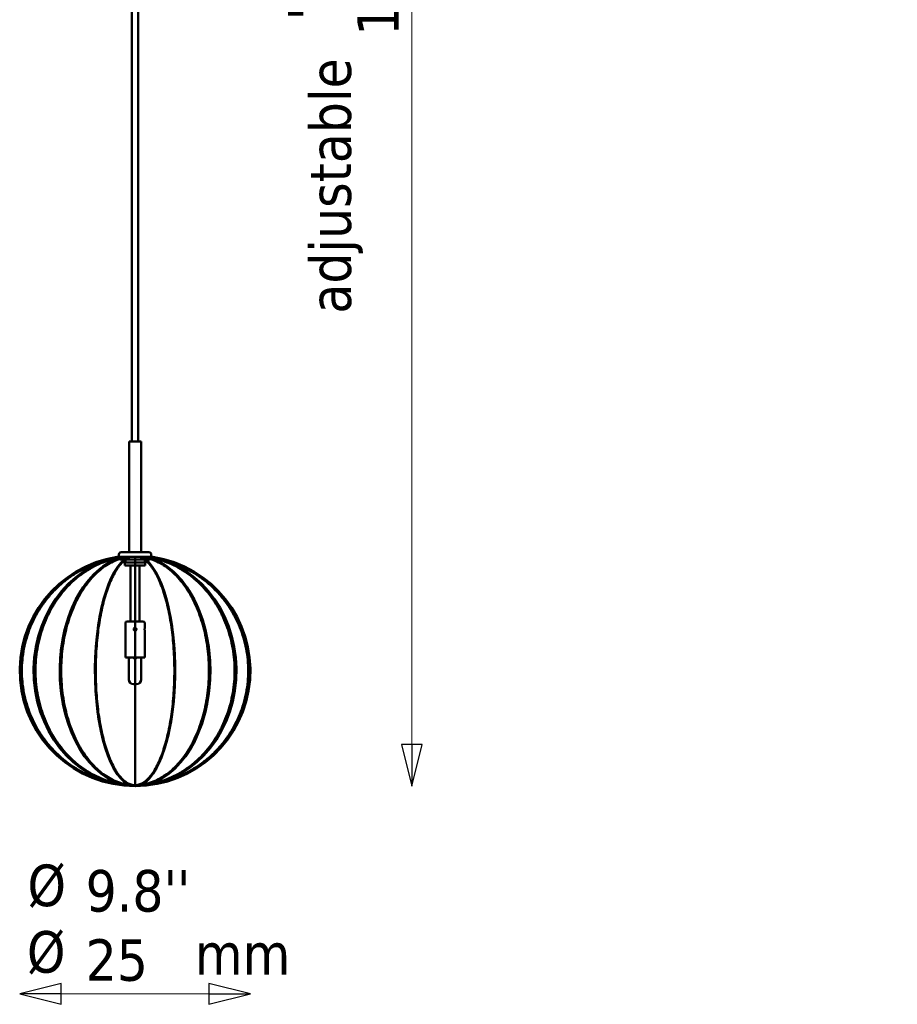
# Model space of a CAD drawing. Header units: millimetres. Extents: x 313 to 4591, y 679 to 5480.
# Tile 15 of 19: x 2477 to 3428, y 3352 to 4419. Entities that reach past the tile are written whole.
import ezdxf

# ---------------------------------------------------------------- set-up
doc = ezdxf.new("R2010")
doc.units = ezdxf.units.MM
doc.header["$LTSCALE"] = 15
for name, color, linetype, lineweight in [('Symbol (ISO)', 7, 'Continuous', 25), ('Widoczne (ISO)', 7, 'Continuous', 50), ('Wymiar (ISO)', 7, 'Continuous', 25)]:
    doc.layers.add(name, color=color, linetype=linetype, lineweight=lineweight)
doc.styles.add('Tekst notatki (ISO)', font='tahoma.ttf')
doc.dimstyles.new('Domyślne (ISO)', dxfattribs={"dimscale": 15, "dimtxt": 3, "dimasz": 3, "dimexe": 3.175, "dimexo": 0, "dimgap": 0.762, "dimtad": 1, "dimdec": 1, "dimlfac": 0.03937, "dimrnd": 1e-08, "dimzin": 0, "dimdsep": 46, "dimtxsty": 'Tekst notatki (ISO)', "dimblk": 'Filled-1', "dimcen": 0.09, "dimdle": 10, "dimclrd": 256, "dimclre": 256, "dimclrt": 256, "dimazin": 2, "dimtfac": 1, "dimtmove": 0, "dimatfit": 3, "dimfxl": 1, "dimtolj": 1, "dimlwd": 15, "dimlwe": 15, "dimarcsym": 0})

# ---------------------------------------------------------------- blocks, each defined once
blk = doc.blocks.new('Filled-1')
at = {"color": 0}
for p, q in [((0, 0), (-1, 0.25)), ((-1, 0.25), (-1, -0.25)), ((-1, 0), (0, 0)), ((-1, -0.25), (0, 0))]:
    blk.add_line(p, q, dxfattribs=at)
at = {"color": 0, "flags": 128}
blk.add_lwpolyline([(-1, -0.25), (0, 0), (-1, 0.25), (-1, -0.25)], dxfattribs=at)
at = {"color": 0}
blk.add_solid([(-1, -0.25), (0, 0), (-1, 0.25), (-1, -0.25)], dxfattribs=at)
blk = doc.blocks.new('*D9')
at = {"layer": 'Defpoints', "color": 0, "transparency": 16777216}
for p in [(2662.4, 5211.9), (2902.4, 5211.9), (2602.4, 3588.7)]:
    blk.add_point(p, dxfattribs=at)
at = {"layer": 'Wymiar (ISO)', "lineweight": 15, "transparency": 16777216}
blk.add_line((2902.4, 3633.7), (2902.4, 5166.9), dxfattribs=at)
at = {"layer": 'Wymiar (ISO)', "lineweight": 15, "transparency": 16777216, "xscale": 45, "yscale": 45, "zscale": 45}
for p, rotation in [((2902.4, 5211.9), 90), ((2902.4, 3588.7), 270)]:
    blk.add_blockref('Filled-1', p, dxfattribs=dict(at, rotation=rotation))
at = {"layer": 'Wymiar (ISO)', "lineweight": 18, "transparency": 16777216, "insert": (2768.1, 4402), "char_height": 45, "attachment_point": 1, "rotation": 90, "style": 'Tekst notatki (ISO)'}
blk.add_mtext("\\A1; ''\\fTahoma|b0|i0;{\\H45.0000;16.9'' - 430 mm\\P}\\fTahoma|b0|i0;{\\H45.0000;135.0'' - 3430 mm\\P}", dxfattribs=at)
blk = doc.blocks.new('*D13')
at = {"layer": 'Defpoints', "color": 0, "transparency": 16777216}
for p in [(2477.4, 3713.7), (2727.4, 3713.7), (2727.4, 3363.4)]:
    blk.add_point(p, dxfattribs=at)
at = {"layer": 'Wymiar (ISO)', "lineweight": 15, "transparency": 16777216}
blk.add_line((2522.4, 3363.4), (2682.4, 3363.4), dxfattribs=at)
at = {"layer": 'Wymiar (ISO)', "lineweight": 15, "transparency": 16777216, "xscale": 45, "yscale": 45, "zscale": 45, "rotation": 180}
blk.add_blockref('Filled-1', (2477.4, 3363.4), dxfattribs=at)
at = {"layer": 'Wymiar (ISO)', "lineweight": 15, "transparency": 16777216, "xscale": 45, "yscale": 45, "zscale": 45}
blk.add_blockref('Filled-1', (2727.4, 3363.4), dxfattribs=at)
at = {"layer": 'Wymiar (ISO)', "lineweight": 18, "transparency": 16777216, "insert": (2548.8, 3497.7), "char_height": 45, "attachment_point": 1, "style": 'Tekst notatki (ISO)'}
blk.add_mtext("\\A1;9.8''\\P25", dxfattribs=at)

msp = doc.modelspace()

# ---------------------------------------------------------------- linework, layer by layer
at = {"layer": 'Widoczne (ISO)', "linetype": 'Continuous', "lineweight": 50}
for p, q in [((2598.88, 5162.21), (2598.88, 3962.21)), ((2605.88, 5162.21), (2605.88, 3962.21)), ((2608.88, 3962.21), (2595.88, 3962.21)), ((2595.88, 3962.21), (2595.88, 3842.21)), ((2608.88, 3962.21), (2608.88, 3842.21)), ((2585.4, 3837.21), (2583.07, 3837.21)), ((2583.07, 3837.21), (2584.88, 3837.21)), ((2584.88, 3839.71), (2584.88, 3837.21)), ((2584.88, 3837.21), (2619.88, 3837.21)), ((2589.78, 3837.21), (2585.4, 3837.21)), ((2585.88, 3837.21), (2585.88, 3834.21)), ((2585.88, 3834.21), (2618.88, 3834.21)), ((2587.38, 3842.21), (2617.38, 3842.21)), ((2595.67, 3837.21), (2589.78, 3837.21)), ((2591, 3834.21), (2591, 3830.51)), ((2591.38, 3832.42), (2591.38, 3831.21)), ((2591.88, 3834.21), (2591.88, 3831.44)), ((2591.88, 3834.21), (2612.88, 3834.21)), ((2602.38, 3837.21), (2595.67, 3837.21)), ((2609.08, 3837.21), (2602.38, 3837.21)), ((2602.38, 3588.71), (2602.38, 3837.21)), ((2602.38, 3589.7), (2602.38, 3836.62)), ((2614.98, 3837.21), (2609.08, 3837.21)), ((2612.88, 3834.21), (2612.88, 3831.44)), ((2613.38, 3831.21), (2613.38, 3832.47)), ((2619.36, 3837.21), (2614.98, 3837.21)), ((2618.88, 3837.21), (2618.88, 3834.21)), ((2621.68, 3837.21), (2619.36, 3837.21)), ((2619.88, 3839.71), (2619.88, 3837.21)), ((2619.88, 3837.21), (2621.68, 3837.21)), ((2591, 3830.51), (2591.38, 3830.51)), ((2591.31, 3830.21), (2591, 3830.51)), ((2591.38, 3830.21), (2591.31, 3830.21)), ((2591.38, 3831.21), (2613.38, 3831.21)), ((2591.38, 3831.21), (2591.38, 3827.98)), ((2591.38, 3827.98), (2613.38, 3827.98)), ((2597.38, 3827.98), (2597.38, 3767.21)), ((2607.38, 3827.98), (2607.38, 3767.21)), ((2613.38, 3827.98), (2613.38, 3831.21)), ((2591.88, 3760.21), (2591.88, 3765.21)), ((2591.88, 3728.21), (2591.88, 3757.21)), ((2593.88, 3767.21), (2610.88, 3767.21)), ((2602.38, 3760.21), (2602.38, 3757.21)), ((2602.38, 3757.21), (2602.38, 3760.21)), ((2612.88, 3760.21), (2612.88, 3765.21)), ((2612.88, 3728.21), (2612.88, 3757.21)), ((2591.88, 3728.21), (2612.88, 3728.21)), ((2595.63, 3704.21), (2595.63, 3726.21)), ((2600.38, 3728.21), (2600.38, 3728.17)), ((2604.38, 3728.17), (2604.38, 3728.21)), ((2609.13, 3704.21), (2609.13, 3726.21)), ((2604.13, 3699.21), (2600.63, 3699.21)), ((2602.38, 3699.21), (2602.38, 3588.71)), ((2602.38, 3589.7), (2602.38, 3699.21))]:
    msp.add_line(p, q, dxfattribs=at)
for centre, radius, start, end in [((2602.38, 3713.71), 125, 98.88512, 270), ((2602.38, 3713.71), 125, 98.88512, 270), ((2602.38, 3713.71), 124.01, 97.64633, 270), ((2587.38, 3839.71), 2.5, 90, 180), ((2602.38, 3713.71), 125, 270, 81.11488), ((2602.38, 3713.71), 125, 270, 81.11488), ((2602.38, 3713.71), 124.01, 270, 82.35367), ((2602.38, 3758.28), 75, 81.5662, 81.95215), ((2617.38, 3839.71), 2.5, 0, 90), ((2593.88, 3765.21), 2, 90, 180), ((2610.88, 3765.21), 2, 0, 90), ((2597.63, 3726.21), 2, 90, 180), ((2607.13, 3726.21), 2, 0, 90), ((2600.63, 3704.21), 5, 180, 270), ((2604.13, 3704.21), 5, 270, 0)]:
    msp.add_arc(centre, radius, start, end, dxfattribs=at)
for ratio, start_param, end_param in [(0.8793852, 3.2966673, 6.2831853), (0.8793852, 3.2966673, 6.2831853), (0.6527036, 3.3452329, 6.2831853), (0.6527036, 3.2966673, 6.2831853), (0.3472964, 3.4107324, 6.2831853), (0.3472964, 3.2966673, 6.2831853), (0.8793852, 0, 2.986518), (0.6527036, 0, 2.986518), (0.3472964, 0, 2.986518), (0.8793852, 0, 2.986518), (0.6527036, 0, 2.9379524), (0.3472964, 0, 2.8724529)]:
    msp.add_ellipse((2602.38, 3713.71), major_axis=(0, -125), ratio=ratio, start_param=start_param, end_param=end_param, dxfattribs=at)
for points, knots in [([(2602.38, 3589.7), (2598.55, 3589.7), (2594.54, 3589.88), (2586.4, 3590.69), (2582.27, 3591.31), (2574.09, 3592.97), (2570.03, 3594.02), (2562.22, 3596.46), (2558.45, 3597.86), (2551.42, 3600.84), (2547.82, 3602.56), (2540.67, 3606.45), (2537.12, 3608.62), (2530.25, 3613.31), (2526.93, 3615.84), (2520.69, 3621.1), (2517.76, 3623.84), (2512.44, 3629.28), (2509.8, 3632.24), (2504.72, 3638.55), (2502.28, 3641.89), (2497.75, 3648.82), (2495.66, 3652.41), (2491.91, 3659.61), (2490.26, 3663.24), (2487.41, 3670.26), (2486.09, 3673.99), (2483.78, 3681.73), (2482.79, 3685.73), (2481.22, 3693.83), (2480.63, 3697.92), (2479.87, 3705.97), (2479.7, 3709.92), (2479.7, 3713.71), (2479.7, 3717.49), (2479.87, 3721.45), (2480.63, 3729.5), (2481.22, 3733.58), (2482.79, 3741.68), (2483.78, 3745.69), (2486.09, 3753.42), (2487.41, 3757.15), (2490.26, 3764.18), (2491.91, 3767.8), (2495.66, 3775.01), (2497.75, 3778.59), (2502.28, 3785.52), (2504.72, 3788.87), (2509.8, 3795.17), (2512.44, 3798.13), (2517.76, 3803.58), (2520.69, 3806.31), (2526.93, 3811.57), (2530.25, 3814.1), (2537.12, 3818.79), (2540.67, 3820.96), (2547.82, 3824.85), (2551.42, 3826.57), (2558.45, 3829.56), (2562.22, 3830.95), (2570.03, 3833.4), (2574.09, 3834.44), (2580.82, 3835.81), (2583.48, 3836.26), (2586.13, 3836.62)], [-18.4066492, -18.4066492, -18.4066492, -18.4066492, -17.2405936, -17.2405936, -16.074538, -16.074538, -14.9084823, -14.9084823, -13.7424267, -13.7424267, -12.5858077, -12.5858077, -11.4291888, -11.4291888, -10.2725698, -10.2725698, -9.1159509, -9.1159509, -7.9718997, -7.9718997, -6.8278486, -6.8278486, -5.6837974, -5.6837974, -4.5397463, -4.5397463, -3.4048097, -3.4048097, -2.2698731, -2.2698731, -1.1349366, -1.1349366, 0, 0, 0, 1.1349366, 1.1349366, 2.2698731, 2.2698731, 3.4048097, 3.4048097, 4.5397463, 4.5397463, 5.6837974, 5.6837974, 6.8278486, 6.8278486, 7.9718997, 7.9718997, 9.1159509, 9.1159509, 10.2725698, 10.2725698, 11.4291888, 11.4291888, 12.5858077, 12.5858077, 13.7424267, 13.7424267, 14.9084823, 14.9084823, 16.074538, 16.074538, 16.8273653, 16.8273653, 16.8273653, 16.8273653]), ([(2602.38, 3589.7), (2598.55, 3589.7), (2594.54, 3589.88), (2586.4, 3590.69), (2582.27, 3591.31), (2574.09, 3592.97), (2570.03, 3594.02), (2562.22, 3596.46), (2558.45, 3597.86), (2551.42, 3600.84), (2547.82, 3602.56), (2540.67, 3606.45), (2537.12, 3608.62), (2530.25, 3613.31), (2526.93, 3615.84), (2520.69, 3621.1), (2517.76, 3623.84), (2512.44, 3629.28), (2509.8, 3632.24), (2504.72, 3638.55), (2502.28, 3641.89), (2497.75, 3648.82), (2495.66, 3652.41), (2491.91, 3659.61), (2490.26, 3663.24), (2487.41, 3670.26), (2486.09, 3673.99), (2483.78, 3681.73), (2482.79, 3685.73), (2481.22, 3693.83), (2480.63, 3697.92), (2479.87, 3705.97), (2479.7, 3709.92), (2479.7, 3713.71), (2479.7, 3717.49), (2479.87, 3721.45), (2480.63, 3729.5), (2481.22, 3733.58), (2482.79, 3741.68), (2483.78, 3745.69), (2486.09, 3753.42), (2487.41, 3757.15), (2490.26, 3764.18), (2491.91, 3767.8), (2495.66, 3775.01), (2497.75, 3778.59), (2502.28, 3785.52), (2504.72, 3788.87), (2509.8, 3795.17), (2512.44, 3798.13), (2517.76, 3803.58), (2520.69, 3806.31), (2526.93, 3811.57), (2530.25, 3814.1), (2537.12, 3818.79), (2540.67, 3820.96), (2547.82, 3824.85), (2551.42, 3826.57), (2558.45, 3829.56), (2562.22, 3830.95), (2570.03, 3833.4), (2574.09, 3834.44), (2580.74, 3835.8), (2583.31, 3836.23), (2585.88, 3836.59)], [-18.4066492, -18.4066492, -18.4066492, -18.4066492, -17.2405936, -17.2405936, -16.074538, -16.074538, -14.9084823, -14.9084823, -13.7424267, -13.7424267, -12.5858077, -12.5858077, -11.4291888, -11.4291888, -10.2725698, -10.2725698, -9.1159509, -9.1159509, -7.9718997, -7.9718997, -6.8278486, -6.8278486, -5.6837974, -5.6837974, -4.5397463, -4.5397463, -3.4048097, -3.4048097, -2.2698731, -2.2698731, -1.1349366, -1.1349366, 0, 0, 0, 1.1349366, 1.1349366, 2.2698731, 2.2698731, 3.4048097, 3.4048097, 4.5397463, 4.5397463, 5.6837974, 5.6837974, 6.8278486, 6.8278486, 7.9718997, 7.9718997, 9.1159509, 9.1159509, 10.2725698, 10.2725698, 11.4291888, 11.4291888, 12.5858077, 12.5858077, 13.7424267, 13.7424267, 14.9084823, 14.9084823, 16.074538, 16.074538, 16.8036195, 16.8036195, 16.8036195, 16.8036195]), ([(2602.38, 3589.7), (2599.01, 3589.7), (2595.49, 3589.88), (2588.33, 3590.69), (2584.69, 3591.31), (2577.5, 3592.97), (2573.94, 3594.02), (2567.06, 3596.46), (2563.75, 3597.86), (2557.56, 3600.84), (2554.4, 3602.56), (2548.11, 3606.45), (2544.99, 3608.62), (2538.95, 3613.31), (2536.03, 3615.84), (2530.54, 3621.1), (2527.97, 3623.84), (2523.29, 3629.28), (2520.97, 3632.24), (2516.5, 3638.55), (2514.35, 3641.89), (2510.37, 3648.82), (2508.53, 3652.41), (2505.24, 3659.61), (2503.78, 3663.24), (2501.28, 3670.26), (2500.12, 3673.99), (2498.09, 3681.73), (2497.22, 3685.73), (2495.83, 3693.83), (2495.32, 3697.92), (2494.65, 3705.97), (2494.5, 3709.92), (2494.5, 3713.71), (2494.5, 3717.49), (2494.65, 3721.45), (2495.32, 3729.5), (2495.83, 3733.58), (2497.22, 3741.68), (2498.09, 3745.69), (2500.12, 3753.42), (2501.28, 3757.15), (2503.78, 3764.18), (2505.24, 3767.8), (2508.53, 3775.01), (2510.37, 3778.59), (2514.35, 3785.52), (2516.5, 3788.87), (2520.97, 3795.17), (2523.29, 3798.13), (2527.97, 3803.58), (2530.54, 3806.31), (2536.03, 3811.57), (2538.95, 3814.1), (2544.99, 3818.79), (2548.11, 3820.96), (2554.4, 3824.85), (2557.56, 3826.57), (2563.75, 3829.56), (2567.06, 3830.95), (2573.94, 3833.4), (2577.5, 3834.44), (2583.42, 3835.81), (2585.76, 3836.26), (2588.09, 3836.62)], [-18.4066492, -18.4066492, -18.4066492, -18.4066492, -17.2405936, -17.2405936, -16.074538, -16.074538, -14.9084823, -14.9084823, -13.7424267, -13.7424267, -12.5858077, -12.5858077, -11.4291888, -11.4291888, -10.2725698, -10.2725698, -9.1159509, -9.1159509, -7.9718997, -7.9718997, -6.8278486, -6.8278486, -5.6837974, -5.6837974, -4.5397463, -4.5397463, -3.4048097, -3.4048097, -2.2698731, -2.2698731, -1.1349366, -1.1349366, 0, 0, 0, 1.1349366, 1.1349366, 2.2698731, 2.2698731, 3.4048097, 3.4048097, 4.5397463, 4.5397463, 5.6837974, 5.6837974, 6.8278486, 6.8278486, 7.9718997, 7.9718997, 9.1159509, 9.1159509, 10.2725698, 10.2725698, 11.4291888, 11.4291888, 12.5858077, 12.5858077, 13.7424267, 13.7424267, 14.9084823, 14.9084823, 16.074538, 16.074538, 16.8273653, 16.8273653, 16.8273653, 16.8273653]), ([(2602.38, 3589.7), (2599.01, 3589.7), (2595.49, 3589.88), (2588.33, 3590.69), (2584.69, 3591.31), (2577.5, 3592.97), (2573.94, 3594.02), (2567.06, 3596.46), (2563.75, 3597.86), (2557.56, 3600.84), (2554.4, 3602.56), (2548.11, 3606.45), (2544.99, 3608.62), (2538.95, 3613.31), (2536.03, 3615.84), (2530.54, 3621.1), (2527.97, 3623.84), (2523.29, 3629.28), (2520.97, 3632.24), (2516.5, 3638.55), (2514.35, 3641.89), (2510.37, 3648.82), (2508.53, 3652.41), (2505.24, 3659.61), (2503.78, 3663.24), (2501.28, 3670.26), (2500.12, 3673.99), (2498.09, 3681.73), (2497.22, 3685.73), (2495.83, 3693.83), (2495.32, 3697.92), (2494.65, 3705.97), (2494.5, 3709.92), (2494.5, 3713.71), (2494.5, 3717.49), (2494.65, 3721.45), (2495.32, 3729.5), (2495.83, 3733.58), (2497.22, 3741.68), (2498.09, 3745.69), (2500.12, 3753.42), (2501.28, 3757.15), (2503.78, 3764.18), (2505.24, 3767.8), (2508.53, 3775.01), (2510.37, 3778.59), (2514.35, 3785.52), (2516.5, 3788.87), (2520.97, 3795.17), (2523.29, 3798.13), (2527.97, 3803.58), (2530.54, 3806.31), (2536.03, 3811.57), (2538.95, 3814.1), (2544.99, 3818.79), (2548.11, 3820.96), (2554.4, 3824.85), (2557.56, 3826.57), (2563.75, 3829.56), (2567.06, 3830.95), (2573.94, 3833.4), (2577.5, 3834.44), (2582.69, 3835.64), (2584.28, 3835.97), (2585.88, 3836.25)], [-18.4066492, -18.4066492, -18.4066492, -18.4066492, -17.2405936, -17.2405936, -16.074538, -16.074538, -14.9084823, -14.9084823, -13.7424267, -13.7424267, -12.5858077, -12.5858077, -11.4291888, -11.4291888, -10.2725698, -10.2725698, -9.1159509, -9.1159509, -7.9718997, -7.9718997, -6.8278486, -6.8278486, -5.6837974, -5.6837974, -4.5397463, -4.5397463, -3.4048097, -3.4048097, -2.2698731, -2.2698731, -1.1349366, -1.1349366, 0, 0, 0, 1.1349366, 1.1349366, 2.2698731, 2.2698731, 3.4048097, 3.4048097, 4.5397463, 4.5397463, 5.6837974, 5.6837974, 6.8278486, 6.8278486, 7.9718997, 7.9718997, 9.1159509, 9.1159509, 10.2725698, 10.2725698, 11.4291888, 11.4291888, 12.5858077, 12.5858077, 13.7424267, 13.7424267, 14.9084823, 14.9084823, 16.074538, 16.074538, 16.5894357, 16.5894357, 16.5894357, 16.5894357]), ([(2602.38, 3589.7), (2599.88, 3589.7), (2597.26, 3589.88), (2591.95, 3590.69), (2589.25, 3591.31), (2583.91, 3592.97), (2581.27, 3594.02), (2576.17, 3596.46), (2573.71, 3597.86), (2569.12, 3600.84), (2566.77, 3602.56), (2562.1, 3606.45), (2559.78, 3608.62), (2555.3, 3613.31), (2553.13, 3615.84), (2549.06, 3621.1), (2547.15, 3623.84), (2543.68, 3629.28), (2541.95, 3632.24), (2538.64, 3638.55), (2537.04, 3641.89), (2534.09, 3648.82), (2532.72, 3652.41), (2530.28, 3659.61), (2529.2, 3663.24), (2527.34, 3670.26), (2526.48, 3673.99), (2524.97, 3681.73), (2524.32, 3685.73), (2523.3, 3693.83), (2522.91, 3697.92), (2522.42, 3705.97), (2522.3, 3709.92), (2522.3, 3713.71), (2522.3, 3717.49), (2522.42, 3721.45), (2522.91, 3729.5), (2523.3, 3733.58), (2524.32, 3741.68), (2524.97, 3745.69), (2526.48, 3753.42), (2527.34, 3757.15), (2529.2, 3764.18), (2530.28, 3767.8), (2532.72, 3775.01), (2534.09, 3778.59), (2537.04, 3785.52), (2538.64, 3788.87), (2541.95, 3795.17), (2543.68, 3798.13), (2547.15, 3803.58), (2549.06, 3806.31), (2553.13, 3811.57), (2555.3, 3814.1), (2559.78, 3818.79), (2562.1, 3820.96), (2566.77, 3824.85), (2569.12, 3826.57), (2573.71, 3829.56), (2576.17, 3830.95), (2581.27, 3833.4), (2583.91, 3834.44), (2588.31, 3835.81), (2590.04, 3836.26), (2591.77, 3836.62)], [-18.4066492, -18.4066492, -18.4066492, -18.4066492, -17.2405936, -17.2405936, -16.074538, -16.074538, -14.9084823, -14.9084823, -13.7424267, -13.7424267, -12.5858077, -12.5858077, -11.4291888, -11.4291888, -10.2725698, -10.2725698, -9.1159509, -9.1159509, -7.9718997, -7.9718997, -6.8278486, -6.8278486, -5.6837974, -5.6837974, -4.5397463, -4.5397463, -3.4048097, -3.4048097, -2.2698731, -2.2698731, -1.1349366, -1.1349366, 0, 0, 0, 1.1349366, 1.1349366, 2.2698731, 2.2698731, 3.4048097, 3.4048097, 4.5397463, 4.5397463, 5.6837974, 5.6837974, 6.8278486, 6.8278486, 7.9718997, 7.9718997, 9.1159509, 9.1159509, 10.2725698, 10.2725698, 11.4291888, 11.4291888, 12.5858077, 12.5858077, 13.7424267, 13.7424267, 14.9084823, 14.9084823, 16.074538, 16.074538, 16.8273653, 16.8273653, 16.8273653, 16.8273653]), ([(2602.38, 3589.7), (2599.88, 3589.7), (2597.26, 3589.88), (2591.95, 3590.69), (2589.25, 3591.31), (2583.91, 3592.97), (2581.27, 3594.02), (2576.17, 3596.46), (2573.71, 3597.86), (2569.12, 3600.84), (2566.77, 3602.56), (2562.1, 3606.45), (2559.78, 3608.62), (2555.3, 3613.31), (2553.13, 3615.84), (2549.06, 3621.1), (2547.15, 3623.84), (2543.68, 3629.28), (2541.95, 3632.24), (2538.64, 3638.55), (2537.04, 3641.89), (2534.09, 3648.82), (2532.72, 3652.41), (2530.28, 3659.61), (2529.2, 3663.24), (2527.34, 3670.26), (2526.48, 3673.99), (2524.97, 3681.73), (2524.32, 3685.73), (2523.3, 3693.83), (2522.91, 3697.92), (2522.42, 3705.97), (2522.3, 3709.92), (2522.3, 3713.71), (2522.3, 3717.49), (2522.42, 3721.45), (2522.91, 3729.5), (2523.3, 3733.58), (2524.32, 3741.68), (2524.97, 3745.69), (2526.48, 3753.42), (2527.34, 3757.15), (2529.2, 3764.18), (2530.28, 3767.8), (2532.72, 3775.01), (2534.09, 3778.59), (2537.04, 3785.52), (2538.64, 3788.87), (2541.95, 3795.17), (2543.68, 3798.13), (2547.15, 3803.58), (2549.06, 3806.31), (2553.13, 3811.57), (2555.3, 3814.1), (2559.78, 3818.79), (2562.1, 3820.96), (2566.77, 3824.85), (2569.12, 3826.57), (2573.71, 3829.56), (2576.17, 3830.95), (2581.04, 3833.29), (2583.45, 3834.26), (2585.88, 3835.05)], [-18.4066492, -18.4066492, -18.4066492, -18.4066492, -17.2405936, -17.2405936, -16.074538, -16.074538, -14.9084823, -14.9084823, -13.7424267, -13.7424267, -12.5858077, -12.5858077, -11.4291888, -11.4291888, -10.2725698, -10.2725698, -9.1159509, -9.1159509, -7.9718997, -7.9718997, -6.8278486, -6.8278486, -5.6837974, -5.6837974, -4.5397463, -4.5397463, -3.4048097, -3.4048097, -2.2698731, -2.2698731, -1.1349366, -1.1349366, 0, 0, 0, 1.1349366, 1.1349366, 2.2698731, 2.2698731, 3.4048097, 3.4048097, 4.5397463, 4.5397463, 5.6837974, 5.6837974, 6.8278486, 6.8278486, 7.9718997, 7.9718997, 9.1159509, 9.1159509, 10.2725698, 10.2725698, 11.4291888, 11.4291888, 12.5858077, 12.5858077, 13.7424267, 13.7424267, 14.9084823, 14.9084823, 15.9718746, 15.9718746, 15.9718746, 15.9718746]), ([(2602.38, 3589.7), (2601.05, 3589.7), (2599.66, 3589.88), (2596.83, 3590.69), (2595.39, 3591.31), (2592.55, 3592.97), (2591.14, 3594.02), (2588.43, 3596.46), (2587.12, 3597.86), (2584.68, 3600.84), (2583.43, 3602.56), (2580.95, 3606.45), (2579.71, 3608.62), (2577.33, 3613.31), (2576.17, 3615.84), (2574.01, 3621.1), (2572.99, 3623.84), (2571.14, 3629.28), (2570.23, 3632.24), (2568.46, 3638.55), (2567.61, 3641.89), (2566.04, 3648.82), (2565.31, 3652.41), (2564.01, 3659.61), (2563.44, 3663.24), (2562.45, 3670.26), (2561.99, 3673.99), (2561.19, 3681.73), (2560.85, 3685.73), (2560.3, 3693.83), (2560.1, 3697.92), (2559.83, 3705.97), (2559.77, 3709.92), (2559.77, 3713.71), (2559.77, 3717.49), (2559.83, 3721.45), (2560.1, 3729.5), (2560.3, 3733.58), (2560.85, 3741.68), (2561.19, 3745.69), (2561.99, 3753.42), (2562.45, 3757.15), (2563.44, 3764.18), (2564.01, 3767.8), (2565.31, 3775.01), (2566.04, 3778.59), (2567.61, 3785.52), (2568.46, 3788.87), (2570.23, 3795.17), (2571.14, 3798.13), (2572.99, 3803.58), (2574.01, 3806.31), (2576.17, 3811.57), (2577.33, 3814.1), (2579.71, 3818.79), (2580.95, 3820.96), (2583.43, 3824.85), (2584.68, 3826.57), (2587.12, 3829.56), (2588.43, 3830.95), (2591.14, 3833.4), (2592.55, 3834.44), (2594.89, 3835.81), (2595.81, 3836.26), (2596.73, 3836.62)], [-18.4066492, -18.4066492, -18.4066492, -18.4066492, -17.2405936, -17.2405936, -16.074538, -16.074538, -14.9084823, -14.9084823, -13.7424267, -13.7424267, -12.5858077, -12.5858077, -11.4291888, -11.4291888, -10.2725698, -10.2725698, -9.1159509, -9.1159509, -7.9718997, -7.9718997, -6.8278486, -6.8278486, -5.6837974, -5.6837974, -4.5397463, -4.5397463, -3.4048097, -3.4048097, -2.2698731, -2.2698731, -1.1349366, -1.1349366, 0, 0, 0, 1.1349366, 1.1349366, 2.2698731, 2.2698731, 3.4048097, 3.4048097, 4.5397463, 4.5397463, 5.6837974, 5.6837974, 6.8278486, 6.8278486, 7.9718997, 7.9718997, 9.1159509, 9.1159509, 10.2725698, 10.2725698, 11.4291888, 11.4291888, 12.5858077, 12.5858077, 13.7424267, 13.7424267, 14.9084823, 14.9084823, 16.074538, 16.074538, 16.8273653, 16.8273653, 16.8273653, 16.8273653]), ([(2602.38, 3589.7), (2601.05, 3589.7), (2599.66, 3589.88), (2596.83, 3590.69), (2595.39, 3591.31), (2592.55, 3592.97), (2591.14, 3594.02), (2588.43, 3596.46), (2587.12, 3597.86), (2584.68, 3600.84), (2583.43, 3602.56), (2580.95, 3606.45), (2579.71, 3608.62), (2577.33, 3613.31), (2576.17, 3615.84), (2574.01, 3621.1), (2572.99, 3623.84), (2571.14, 3629.28), (2570.23, 3632.24), (2568.46, 3638.55), (2567.61, 3641.89), (2566.04, 3648.82), (2565.31, 3652.41), (2564.01, 3659.61), (2563.44, 3663.24), (2562.45, 3670.26), (2561.99, 3673.99), (2561.19, 3681.73), (2560.85, 3685.73), (2560.3, 3693.83), (2560.1, 3697.92), (2559.83, 3705.97), (2559.77, 3709.92), (2559.77, 3713.71), (2559.77, 3717.49), (2559.83, 3721.45), (2560.1, 3729.5), (2560.3, 3733.58), (2560.85, 3741.68), (2561.19, 3745.69), (2561.99, 3753.42), (2562.45, 3757.15), (2563.44, 3764.18), (2564.01, 3767.8), (2565.31, 3775.01), (2566.04, 3778.59), (2567.61, 3785.52), (2568.46, 3788.87), (2570.23, 3795.17), (2571.14, 3798.13), (2572.99, 3803.58), (2574.01, 3806.31), (2576.17, 3811.57), (2577.33, 3814.1), (2579.71, 3818.79), (2580.95, 3820.96), (2583.43, 3824.85), (2584.68, 3826.57), (2587.12, 3829.56), (2588.43, 3830.95), (2590.19, 3832.54), (2590.59, 3832.88), (2591, 3833.21)], [-18.4066492, -18.4066492, -18.4066492, -18.4066492, -17.2405936, -17.2405936, -16.074538, -16.074538, -14.9084823, -14.9084823, -13.7424267, -13.7424267, -12.5858077, -12.5858077, -11.4291888, -11.4291888, -10.2725698, -10.2725698, -9.1159509, -9.1159509, -7.9718997, -7.9718997, -6.8278486, -6.8278486, -5.6837974, -5.6837974, -4.5397463, -4.5397463, -3.4048097, -3.4048097, -2.2698731, -2.2698731, -1.1349366, -1.1349366, 0, 0, 0, 1.1349366, 1.1349366, 2.2698731, 2.2698731, 3.4048097, 3.4048097, 4.5397463, 4.5397463, 5.6837974, 5.6837974, 6.8278486, 6.8278486, 7.9718997, 7.9718997, 9.1159509, 9.1159509, 10.2725698, 10.2725698, 11.4291888, 11.4291888, 12.5858077, 12.5858077, 13.7424267, 13.7424267, 14.9084823, 14.9084823, 15.2522857, 15.2522857, 15.2522857, 15.2522857]), ([(2602.38, 3589.7), (2603.71, 3589.7), (2605.1, 3589.88), (2607.92, 3590.69), (2609.36, 3591.31), (2612.2, 3592.97), (2613.61, 3594.02), (2616.32, 3596.46), (2617.63, 3597.86), (2620.08, 3600.84), (2621.32, 3602.56), (2623.81, 3606.45), (2625.04, 3608.62), (2627.43, 3613.31), (2628.58, 3615.84), (2630.75, 3621.1), (2631.76, 3623.84), (2633.61, 3629.28), (2634.53, 3632.24), (2636.29, 3638.55), (2637.14, 3641.89), (2638.71, 3648.82), (2639.44, 3652.41), (2640.74, 3659.61), (2641.32, 3663.24), (2642.3, 3670.26), (2642.76, 3673.99), (2643.56, 3681.73), (2643.91, 3685.73), (2644.46, 3693.83), (2644.66, 3697.92), (2644.92, 3705.97), (2644.98, 3709.92), (2644.98, 3713.71), (2644.98, 3717.49), (2644.92, 3721.45), (2644.66, 3729.5), (2644.46, 3733.58), (2643.91, 3741.68), (2643.56, 3745.69), (2642.76, 3753.42), (2642.3, 3757.15), (2641.32, 3764.18), (2640.74, 3767.8), (2639.44, 3775.01), (2638.71, 3778.59), (2637.14, 3785.52), (2636.29, 3788.87), (2634.53, 3795.17), (2633.61, 3798.13), (2631.76, 3803.58), (2630.75, 3806.31), (2628.58, 3811.57), (2627.43, 3814.1), (2625.04, 3818.79), (2623.81, 3820.96), (2621.32, 3824.85), (2620.08, 3826.57), (2617.63, 3829.56), (2616.32, 3830.95), (2613.61, 3833.4), (2612.2, 3834.44), (2609.86, 3835.81), (2608.94, 3836.26), (2608.02, 3836.62)], [-18.4066492, -18.4066492, -18.4066492, -18.4066492, -17.2405936, -17.2405936, -16.074538, -16.074538, -14.9084823, -14.9084823, -13.7424267, -13.7424267, -12.5858077, -12.5858077, -11.4291888, -11.4291888, -10.2725698, -10.2725698, -9.1159509, -9.1159509, -7.9718997, -7.9718997, -6.8278486, -6.8278486, -5.6837974, -5.6837974, -4.5397463, -4.5397463, -3.4048097, -3.4048097, -2.2698731, -2.2698731, -1.1349366, -1.1349366, 0, 0, 0, 1.1349366, 1.1349366, 2.2698731, 2.2698731, 3.4048097, 3.4048097, 4.5397463, 4.5397463, 5.6837974, 5.6837974, 6.8278486, 6.8278486, 7.9718997, 7.9718997, 9.1159509, 9.1159509, 10.2725698, 10.2725698, 11.4291888, 11.4291888, 12.5858077, 12.5858077, 13.7424267, 13.7424267, 14.9084823, 14.9084823, 16.074538, 16.074538, 16.8273653, 16.8273653, 16.8273653, 16.8273653]), ([(2602.38, 3589.7), (2604.88, 3589.7), (2607.49, 3589.88), (2612.8, 3590.69), (2615.5, 3591.31), (2620.84, 3592.97), (2623.49, 3594.02), (2628.59, 3596.46), (2631.05, 3597.86), (2635.64, 3600.84), (2637.99, 3602.56), (2642.65, 3606.45), (2644.97, 3608.62), (2649.46, 3613.31), (2651.62, 3615.84), (2655.7, 3621.1), (2657.61, 3623.84), (2661.08, 3629.28), (2662.8, 3632.24), (2666.12, 3638.55), (2667.71, 3641.89), (2670.67, 3648.82), (2672.03, 3652.41), (2674.48, 3659.61), (2675.56, 3663.24), (2677.41, 3670.26), (2678.28, 3673.99), (2679.78, 3681.73), (2680.43, 3685.73), (2681.46, 3693.83), (2681.84, 3697.92), (2682.34, 3705.97), (2682.45, 3709.92), (2682.45, 3713.71), (2682.45, 3717.49), (2682.34, 3721.45), (2681.84, 3729.5), (2681.46, 3733.58), (2680.43, 3741.68), (2679.78, 3745.69), (2678.28, 3753.42), (2677.41, 3757.15), (2675.56, 3764.18), (2674.48, 3767.8), (2672.03, 3775.01), (2670.67, 3778.59), (2667.71, 3785.52), (2666.12, 3788.87), (2662.8, 3795.17), (2661.08, 3798.13), (2657.61, 3803.58), (2655.7, 3806.31), (2651.62, 3811.57), (2649.46, 3814.1), (2644.97, 3818.79), (2642.65, 3820.96), (2637.99, 3824.85), (2635.64, 3826.57), (2631.05, 3829.56), (2628.59, 3830.95), (2623.49, 3833.4), (2620.84, 3834.44), (2616.45, 3835.81), (2614.71, 3836.26), (2612.98, 3836.62)], [-18.4066492, -18.4066492, -18.4066492, -18.4066492, -17.2405936, -17.2405936, -16.074538, -16.074538, -14.9084823, -14.9084823, -13.7424267, -13.7424267, -12.5858077, -12.5858077, -11.4291888, -11.4291888, -10.2725698, -10.2725698, -9.1159509, -9.1159509, -7.9718997, -7.9718997, -6.8278486, -6.8278486, -5.6837974, -5.6837974, -4.5397463, -4.5397463, -3.4048097, -3.4048097, -2.2698731, -2.2698731, -1.1349366, -1.1349366, 0, 0, 0, 1.1349366, 1.1349366, 2.2698731, 2.2698731, 3.4048097, 3.4048097, 4.5397463, 4.5397463, 5.6837974, 5.6837974, 6.8278486, 6.8278486, 7.9718997, 7.9718997, 9.1159509, 9.1159509, 10.2725698, 10.2725698, 11.4291888, 11.4291888, 12.5858077, 12.5858077, 13.7424267, 13.7424267, 14.9084823, 14.9084823, 16.074538, 16.074538, 16.8273653, 16.8273653, 16.8273653, 16.8273653]), ([(2602.38, 3589.7), (2605.74, 3589.7), (2609.26, 3589.88), (2616.42, 3590.69), (2620.06, 3591.31), (2627.26, 3592.97), (2630.82, 3594.02), (2637.69, 3596.46), (2641, 3597.86), (2647.19, 3600.84), (2650.35, 3602.56), (2656.64, 3606.45), (2659.77, 3608.62), (2665.81, 3613.31), (2668.72, 3615.84), (2674.21, 3621.1), (2676.79, 3623.84), (2681.46, 3629.28), (2683.79, 3632.24), (2688.26, 3638.55), (2690.4, 3641.89), (2694.38, 3648.82), (2696.22, 3652.41), (2699.52, 3659.61), (2700.97, 3663.24), (2703.47, 3670.26), (2704.64, 3673.99), (2706.67, 3681.73), (2707.54, 3685.73), (2708.92, 3693.83), (2709.44, 3697.92), (2710.11, 3705.97), (2710.26, 3709.92), (2710.26, 3713.71), (2710.26, 3717.49), (2710.11, 3721.45), (2709.44, 3729.5), (2708.92, 3733.58), (2707.54, 3741.68), (2706.67, 3745.69), (2704.64, 3753.42), (2703.47, 3757.15), (2700.97, 3764.18), (2699.52, 3767.8), (2696.22, 3775.01), (2694.38, 3778.59), (2690.4, 3785.52), (2688.26, 3788.87), (2683.79, 3795.17), (2681.46, 3798.13), (2676.79, 3803.58), (2674.21, 3806.31), (2668.72, 3811.57), (2665.81, 3814.1), (2659.77, 3818.79), (2656.64, 3820.96), (2650.35, 3824.85), (2647.19, 3826.57), (2641, 3829.56), (2637.69, 3830.95), (2630.82, 3833.4), (2627.26, 3834.44), (2621.33, 3835.81), (2619, 3836.26), (2616.67, 3836.62)], [-18.4066492, -18.4066492, -18.4066492, -18.4066492, -17.2405936, -17.2405936, -16.074538, -16.074538, -14.9084823, -14.9084823, -13.7424267, -13.7424267, -12.5858077, -12.5858077, -11.4291888, -11.4291888, -10.2725698, -10.2725698, -9.1159509, -9.1159509, -7.9718997, -7.9718997, -6.8278486, -6.8278486, -5.6837974, -5.6837974, -4.5397463, -4.5397463, -3.4048097, -3.4048097, -2.2698731, -2.2698731, -1.1349366, -1.1349366, 0, 0, 0, 1.1349366, 1.1349366, 2.2698731, 2.2698731, 3.4048097, 3.4048097, 4.5397463, 4.5397463, 5.6837974, 5.6837974, 6.8278486, 6.8278486, 7.9718997, 7.9718997, 9.1159509, 9.1159509, 10.2725698, 10.2725698, 11.4291888, 11.4291888, 12.5858077, 12.5858077, 13.7424267, 13.7424267, 14.9084823, 14.9084823, 16.074538, 16.074538, 16.8273653, 16.8273653, 16.8273653, 16.8273653]), ([(2602.38, 3589.7), (2606.2, 3589.7), (2610.21, 3589.88), (2618.35, 3590.69), (2622.48, 3591.31), (2630.67, 3592.97), (2634.72, 3594.02), (2642.54, 3596.46), (2646.3, 3597.86), (2653.34, 3600.84), (2656.93, 3602.56), (2664.08, 3606.45), (2667.64, 3608.62), (2674.51, 3613.31), (2677.83, 3615.84), (2684.07, 3621.1), (2686.99, 3623.84), (2692.31, 3629.28), (2694.95, 3632.24), (2700.04, 3638.55), (2702.47, 3641.89), (2707, 3648.82), (2709.09, 3652.41), (2712.84, 3659.61), (2714.5, 3663.24), (2717.34, 3670.26), (2718.66, 3673.99), (2720.97, 3681.73), (2721.96, 3685.73), (2723.54, 3693.83), (2724.12, 3697.92), (2724.88, 3705.97), (2725.06, 3709.92), (2725.06, 3713.71), (2725.06, 3717.49), (2724.88, 3721.45), (2724.12, 3729.5), (2723.54, 3733.58), (2721.96, 3741.68), (2720.97, 3745.69), (2718.66, 3753.42), (2717.34, 3757.15), (2714.5, 3764.18), (2712.84, 3767.8), (2709.09, 3775.01), (2707, 3778.59), (2702.47, 3785.52), (2700.04, 3788.87), (2694.95, 3795.17), (2692.31, 3798.13), (2686.99, 3803.58), (2684.07, 3806.31), (2677.83, 3811.57), (2674.51, 3814.1), (2667.64, 3818.79), (2664.08, 3820.96), (2656.93, 3824.85), (2653.34, 3826.57), (2646.3, 3829.56), (2642.54, 3830.95), (2634.72, 3833.4), (2630.67, 3834.44), (2623.93, 3835.81), (2621.28, 3836.26), (2618.63, 3836.62)], [-18.4066492, -18.4066492, -18.4066492, -18.4066492, -17.2405936, -17.2405936, -16.074538, -16.074538, -14.9084823, -14.9084823, -13.7424267, -13.7424267, -12.5858077, -12.5858077, -11.4291888, -11.4291888, -10.2725698, -10.2725698, -9.1159509, -9.1159509, -7.9718997, -7.9718997, -6.8278486, -6.8278486, -5.6837974, -5.6837974, -4.5397463, -4.5397463, -3.4048097, -3.4048097, -2.2698731, -2.2698731, -1.1349366, -1.1349366, 0, 0, 0, 1.1349366, 1.1349366, 2.2698731, 2.2698731, 3.4048097, 3.4048097, 4.5397463, 4.5397463, 5.6837974, 5.6837974, 6.8278486, 6.8278486, 7.9718997, 7.9718997, 9.1159509, 9.1159509, 10.2725698, 10.2725698, 11.4291888, 11.4291888, 12.5858077, 12.5858077, 13.7424267, 13.7424267, 14.9084823, 14.9084823, 16.074538, 16.074538, 16.8273653, 16.8273653, 16.8273653, 16.8273653]), ([(2618.88, 3836.59), (2621.44, 3836.23), (2624.02, 3835.8), (2630.67, 3834.44), (2634.72, 3833.4), (2642.54, 3830.95), (2646.3, 3829.56), (2653.34, 3826.57), (2656.93, 3824.85), (2664.08, 3820.96), (2667.64, 3818.79), (2674.51, 3814.1), (2677.83, 3811.57), (2684.07, 3806.31), (2686.99, 3803.58), (2692.31, 3798.13), (2694.95, 3795.17), (2700.04, 3788.87), (2702.47, 3785.52), (2707, 3778.59), (2709.09, 3775.01), (2712.84, 3767.8), (2714.5, 3764.18), (2717.34, 3757.15), (2718.66, 3753.42), (2720.97, 3745.69), (2721.96, 3741.68), (2723.54, 3733.58), (2724.12, 3729.5), (2724.88, 3721.45), (2725.06, 3717.49), (2725.06, 3709.92), (2724.88, 3705.97), (2724.12, 3697.92), (2723.54, 3693.83), (2721.96, 3685.73), (2720.97, 3681.73), (2718.66, 3673.99), (2717.34, 3670.26), (2714.5, 3663.24), (2712.84, 3659.61), (2709.09, 3652.41), (2707, 3648.82), (2702.47, 3641.89), (2700.04, 3638.55), (2694.95, 3632.24), (2692.31, 3629.28), (2686.99, 3623.84), (2684.07, 3621.1), (2677.83, 3615.84), (2674.51, 3613.31), (2667.64, 3608.62), (2664.08, 3606.45), (2656.93, 3602.56), (2653.34, 3600.84), (2646.3, 3597.86), (2642.54, 3596.46), (2634.72, 3594.02), (2630.67, 3592.97), (2622.48, 3591.31), (2618.35, 3590.69), (2610.21, 3589.88), (2606.2, 3589.7), (2602.38, 3589.7)], [20.009679, 20.009679, 20.009679, 20.009679, 20.7387605, 20.7387605, 21.9048162, 21.9048162, 23.0708718, 23.0708718, 24.2274908, 24.2274908, 25.3841097, 25.3841097, 26.5407287, 26.5407287, 27.6973476, 27.6973476, 28.8413988, 28.8413988, 29.9854499, 29.9854499, 31.1295011, 31.1295011, 32.2735522, 32.2735522, 33.4084888, 33.4084888, 34.5434254, 34.5434254, 35.6783619, 35.6783619, 36.8132985, 36.8132985, 37.9482351, 37.9482351, 39.0831716, 39.0831716, 40.2181082, 40.2181082, 41.3530448, 41.3530448, 42.4970959, 42.4970959, 43.6411471, 43.6411471, 44.7851982, 44.7851982, 45.9292494, 45.9292494, 47.0858683, 47.0858683, 48.2424873, 48.2424873, 49.3991062, 49.3991062, 50.5557252, 50.5557252, 51.7217808, 51.7217808, 52.8878365, 52.8878365, 54.0538921, 54.0538921, 55.2199477, 55.2199477, 55.2199477, 55.2199477]), ([(2602.38, 3589.7), (2605.74, 3589.7), (2609.26, 3589.88), (2616.42, 3590.69), (2620.06, 3591.31), (2627.26, 3592.97), (2630.82, 3594.02), (2637.69, 3596.46), (2641, 3597.86), (2647.19, 3600.84), (2650.35, 3602.56), (2656.64, 3606.45), (2659.77, 3608.62), (2665.81, 3613.31), (2668.72, 3615.84), (2674.21, 3621.1), (2676.79, 3623.84), (2681.46, 3629.28), (2683.79, 3632.24), (2688.26, 3638.55), (2690.4, 3641.89), (2694.38, 3648.82), (2696.22, 3652.41), (2699.52, 3659.61), (2700.97, 3663.24), (2703.47, 3670.26), (2704.64, 3673.99), (2706.67, 3681.73), (2707.54, 3685.73), (2708.92, 3693.83), (2709.44, 3697.92), (2710.11, 3705.97), (2710.26, 3709.92), (2710.26, 3713.71), (2710.26, 3717.49), (2710.11, 3721.45), (2709.44, 3729.5), (2708.92, 3733.58), (2707.54, 3741.68), (2706.67, 3745.69), (2704.64, 3753.42), (2703.47, 3757.15), (2700.97, 3764.18), (2699.52, 3767.8), (2696.22, 3775.01), (2694.38, 3778.59), (2690.4, 3785.52), (2688.26, 3788.87), (2683.79, 3795.17), (2681.46, 3798.13), (2676.79, 3803.58), (2674.21, 3806.31), (2668.72, 3811.57), (2665.81, 3814.1), (2659.77, 3818.79), (2656.64, 3820.96), (2650.35, 3824.85), (2647.19, 3826.57), (2641, 3829.56), (2637.69, 3830.95), (2630.82, 3833.4), (2627.26, 3834.44), (2622.07, 3835.64), (2620.47, 3835.97), (2618.88, 3836.25)], [-18.4066492, -18.4066492, -18.4066492, -18.4066492, -17.2405936, -17.2405936, -16.074538, -16.074538, -14.9084823, -14.9084823, -13.7424267, -13.7424267, -12.5858077, -12.5858077, -11.4291888, -11.4291888, -10.2725698, -10.2725698, -9.1159509, -9.1159509, -7.9718997, -7.9718997, -6.8278486, -6.8278486, -5.6837974, -5.6837974, -4.5397463, -4.5397463, -3.4048097, -3.4048097, -2.2698731, -2.2698731, -1.1349366, -1.1349366, 0, 0, 0, 1.1349366, 1.1349366, 2.2698731, 2.2698731, 3.4048097, 3.4048097, 4.5397463, 4.5397463, 5.6837974, 5.6837974, 6.8278486, 6.8278486, 7.9718997, 7.9718997, 9.1159509, 9.1159509, 10.2725698, 10.2725698, 11.4291888, 11.4291888, 12.5858077, 12.5858077, 13.7424267, 13.7424267, 14.9084823, 14.9084823, 16.074538, 16.074538, 16.5894357, 16.5894357, 16.5894357, 16.5894357]), ([(2602.38, 3589.7), (2604.88, 3589.7), (2607.49, 3589.88), (2612.8, 3590.69), (2615.5, 3591.31), (2620.84, 3592.97), (2623.49, 3594.02), (2628.59, 3596.46), (2631.05, 3597.86), (2635.64, 3600.84), (2637.99, 3602.56), (2642.65, 3606.45), (2644.97, 3608.62), (2649.46, 3613.31), (2651.62, 3615.84), (2655.7, 3621.1), (2657.61, 3623.84), (2661.08, 3629.28), (2662.8, 3632.24), (2666.12, 3638.55), (2667.71, 3641.89), (2670.67, 3648.82), (2672.03, 3652.41), (2674.48, 3659.61), (2675.56, 3663.24), (2677.41, 3670.26), (2678.28, 3673.99), (2679.78, 3681.73), (2680.43, 3685.73), (2681.46, 3693.83), (2681.84, 3697.92), (2682.34, 3705.97), (2682.45, 3709.92), (2682.45, 3713.71), (2682.45, 3717.49), (2682.34, 3721.45), (2681.84, 3729.5), (2681.46, 3733.58), (2680.43, 3741.68), (2679.78, 3745.69), (2678.28, 3753.42), (2677.41, 3757.15), (2675.56, 3764.18), (2674.48, 3767.8), (2672.03, 3775.01), (2670.67, 3778.59), (2667.71, 3785.52), (2666.12, 3788.87), (2662.8, 3795.17), (2661.08, 3798.13), (2657.61, 3803.58), (2655.7, 3806.31), (2651.62, 3811.57), (2649.46, 3814.1), (2644.97, 3818.79), (2642.65, 3820.96), (2637.99, 3824.85), (2635.64, 3826.57), (2631.05, 3829.56), (2628.59, 3830.95), (2623.71, 3833.29), (2621.31, 3834.26), (2618.88, 3835.05)], [-18.4066492, -18.4066492, -18.4066492, -18.4066492, -17.2405936, -17.2405936, -16.074538, -16.074538, -14.9084823, -14.9084823, -13.7424267, -13.7424267, -12.5858077, -12.5858077, -11.4291888, -11.4291888, -10.2725698, -10.2725698, -9.1159509, -9.1159509, -7.9718997, -7.9718997, -6.8278486, -6.8278486, -5.6837974, -5.6837974, -4.5397463, -4.5397463, -3.4048097, -3.4048097, -2.2698731, -2.2698731, -1.1349366, -1.1349366, 0, 0, 0, 1.1349366, 1.1349366, 2.2698731, 2.2698731, 3.4048097, 3.4048097, 4.5397463, 4.5397463, 5.6837974, 5.6837974, 6.8278486, 6.8278486, 7.9718997, 7.9718997, 9.1159509, 9.1159509, 10.2725698, 10.2725698, 11.4291888, 11.4291888, 12.5858077, 12.5858077, 13.7424267, 13.7424267, 14.9084823, 14.9084823, 15.9718746, 15.9718746, 15.9718746, 15.9718746]), ([(2602.38, 3589.7), (2603.71, 3589.7), (2605.1, 3589.88), (2607.92, 3590.69), (2609.36, 3591.31), (2612.2, 3592.97), (2613.61, 3594.02), (2616.32, 3596.46), (2617.63, 3597.86), (2620.08, 3600.84), (2621.32, 3602.56), (2623.81, 3606.45), (2625.04, 3608.62), (2627.43, 3613.31), (2628.58, 3615.84), (2630.75, 3621.1), (2631.76, 3623.84), (2633.61, 3629.28), (2634.53, 3632.24), (2636.29, 3638.55), (2637.14, 3641.89), (2638.71, 3648.82), (2639.44, 3652.41), (2640.74, 3659.61), (2641.32, 3663.24), (2642.3, 3670.26), (2642.76, 3673.99), (2643.56, 3681.73), (2643.91, 3685.73), (2644.46, 3693.83), (2644.66, 3697.92), (2644.92, 3705.97), (2644.98, 3709.92), (2644.98, 3713.71), (2644.98, 3717.49), (2644.92, 3721.45), (2644.66, 3729.5), (2644.46, 3733.58), (2643.91, 3741.68), (2643.56, 3745.69), (2642.76, 3753.42), (2642.3, 3757.15), (2641.32, 3764.18), (2640.74, 3767.8), (2639.44, 3775.01), (2638.71, 3778.59), (2637.14, 3785.52), (2636.29, 3788.87), (2634.53, 3795.17), (2633.61, 3798.13), (2631.76, 3803.58), (2630.75, 3806.31), (2628.58, 3811.57), (2627.43, 3814.1), (2625.04, 3818.79), (2623.81, 3820.96), (2621.32, 3824.85), (2620.08, 3826.57), (2617.63, 3829.56), (2616.32, 3830.95), (2614.28, 3832.79), (2613.58, 3833.36), (2612.88, 3833.89)], [-18.4066492, -18.4066492, -18.4066492, -18.4066492, -17.2405936, -17.2405936, -16.074538, -16.074538, -14.9084823, -14.9084823, -13.7424267, -13.7424267, -12.5858077, -12.5858077, -11.4291888, -11.4291888, -10.2725698, -10.2725698, -9.1159509, -9.1159509, -7.9718997, -7.9718997, -6.8278486, -6.8278486, -5.6837974, -5.6837974, -4.5397463, -4.5397463, -3.4048097, -3.4048097, -2.2698731, -2.2698731, -1.1349366, -1.1349366, 0, 0, 0, 1.1349366, 1.1349366, 2.2698731, 2.2698731, 3.4048097, 3.4048097, 4.5397463, 4.5397463, 5.6837974, 5.6837974, 6.8278486, 6.8278486, 7.9718997, 7.9718997, 9.1159509, 9.1159509, 10.2725698, 10.2725698, 11.4291888, 11.4291888, 12.5858077, 12.5858077, 13.7424267, 13.7424267, 14.9084823, 14.9084823, 15.4973557, 15.4973557, 15.4973557, 15.4973557]), ([(2591.88, 3760.21), (2591.88, 3760.21), (2591.88, 3760.17), (2591.9, 3760.02), (2591.92, 3759.9), (2591.94, 3759.63), (2591.96, 3759.47), (2591.98, 3759.1), (2591.98, 3758.9), (2591.98, 3758.71)], [0.67903471, 0.67903471, 0.67903471, 0.67903471, 0.73562053, 0.73562053, 0.79220635, 0.79220635, 0.84879298, 0.84879298, 0.90537961, 0.90537961, 0.90537961, 0.90537961]), ([(2591.98, 3758.71), (2591.98, 3758.52), (2591.98, 3758.32), (2591.96, 3757.95), (2591.94, 3757.78), (2591.92, 3757.51), (2591.9, 3757.4), (2591.88, 3757.24), (2591.88, 3757.21), (2591.88, 3757.21)], [0, 0, 0, 0, 0.05658663, 0.05658663, 0.11317326, 0.11317326, 0.16975908, 0.16975908, 0.2263449, 0.2263449, 0.2263449, 0.2263449]), ([(2603.88, 3758.71), (2603.88, 3758.52), (2603.84, 3758.32), (2603.69, 3757.95), (2603.57, 3757.78), (2603.3, 3757.51), (2603.14, 3757.4), (2602.77, 3757.24), (2602.57, 3757.21), (2602.19, 3757.21), (2601.99, 3757.24), (2601.62, 3757.4), (2601.45, 3757.51), (2601.18, 3757.78), (2601.07, 3757.95), (2600.91, 3758.32), (2600.88, 3758.52), (2600.88, 3758.9), (2600.91, 3759.1), (2601.07, 3759.47), (2601.18, 3759.63), (2601.45, 3759.9), (2601.62, 3760.02), (2601.99, 3760.17), (2602.19, 3760.21), (2602.57, 3760.21), (2602.77, 3760.17), (2603.14, 3760.02), (2603.3, 3759.9), (2603.57, 3759.63), (2603.69, 3759.47), (2603.84, 3759.1), (2603.88, 3758.9), (2603.88, 3758.71)], [0, 0, 0, 0, 0.05658663, 0.05658663, 0.11317326, 0.11317326, 0.16975908, 0.16975908, 0.2263449, 0.2263449, 0.28293072, 0.28293072, 0.33951654, 0.33951654, 0.39610318, 0.39610318, 0.45268981, 0.45268981, 0.50927644, 0.50927644, 0.56586307, 0.56586307, 0.62244889, 0.62244889, 0.67903471, 0.67903471, 0.73562053, 0.73562053, 0.79220635, 0.79220635, 0.84879298, 0.84879298, 0.90537961, 0.90537961, 0.90537961, 0.90537961]), ([(2612.88, 3757.21), (2612.88, 3757.21), (2612.87, 3757.24), (2612.85, 3757.4), (2612.84, 3757.51), (2612.81, 3757.78), (2612.8, 3757.95), (2612.78, 3758.32), (2612.77, 3758.52), (2612.77, 3758.9), (2612.78, 3759.1), (2612.8, 3759.47), (2612.81, 3759.63), (2612.84, 3759.9), (2612.85, 3760.02), (2612.87, 3760.17), (2612.88, 3760.21), (2612.88, 3760.21)], [0.2263449, 0.2263449, 0.2263449, 0.2263449, 0.28293072, 0.28293072, 0.33951654, 0.33951654, 0.39610318, 0.39610318, 0.45268981, 0.45268981, 0.50927644, 0.50927644, 0.56586307, 0.56586307, 0.62244889, 0.62244889, 0.67903471, 0.67903471, 0.67903471, 0.67903471]), ([(2602.38, 3726.21), (2602.37, 3726.21), (2602.37, 3726.21), (2602.12, 3726.42), (2601.88, 3726.63), (2601.42, 3727.02), (2601.21, 3727.21), (2600.84, 3727.56), (2600.68, 3727.72), (2600.48, 3727.96), (2600.41, 3728.05), (2600.38, 3728.13), (2600.38, 3728.15), (2600.38, 3728.17)], [-0.72116463, -0.72116463, -0.72116463, -0.72116463, -0.72029923, -0.72029923, -0.63016519, -0.63016519, -0.54355306, -0.54355306, -0.45837811, -0.45837811, -0.39176619, -0.39176619, -0.3707978, -0.3707978, -0.3707978, -0.3707978]), ([(2604.38, 3728.17), (2604.38, 3728.12), (2604.34, 3728.06), (2604.2, 3727.86), (2604.08, 3727.73), (2603.75, 3727.4), (2603.52, 3727.19), (2602.99, 3726.72), (2602.69, 3726.47), (2602.38, 3726.21), (2602.38, 3726.21), (2602.38, 3726.21)], [-0.37509822, -0.37509822, -0.37509822, -0.37509822, -0.30888819, -0.30888819, -0.22541505, -0.22541505, -0.11900442, -0.11900442, 0, 0, 0.0009279, 0.0009279, 0.0009279, 0.0009279])]:
    msp.add_open_spline(points, degree=3, knots=knots, dxfattribs=at)

# ---------------------------------------------------------------- texts
at = {"layer": 'Symbol (ISO)', "insert": (2791.4, 4100.82), "char_height": 45, "width": 280.3566, "attachment_point": 1, "rotation": 90, "style": 'Tekst notatki (ISO)'}
msp.add_mtext('\\fTahoma|b0|i0;adjustable', dxfattribs=at)
at = {"layer": 'Symbol (ISO)', "char_height": 45, "attachment_point": 1, "style": 'Tekst notatki (ISO)'}
for insert in [(2485.8, 3503.62), (2485.19, 3431.49)]:
    msp.add_mtext('\\fTahoma|b0|i0;Ø', dxfattribs=dict(at, insert=insert))
at = {"layer": 'Symbol (ISO)', "insert": (2667.25, 3429.32), "char_height": 45, "width": 103.9303, "attachment_point": 1, "style": 'Tekst notatki (ISO)'}
msp.add_mtext('\\fTahoma|b0|i0;mm', dxfattribs=at)

# ---------------------------------------------------------------- dimensions: what is measured, and where the dimension line sits
at = {"layer": 'Wymiar (ISO)', "lineweight": 18}
for base, p1, p2, angle, text, override, picture, middle in [((2902.38, 5211.91), (2602.38, 3588.71), (2662.38, 5211.91), 270, " ''\\fTahoma|b0|i0;{\\H45.0000;16.9'' - 430 mm\\P}\\fTahoma|b0|i0;{\\H45.0000;135.0'' - 3430 mm\\P}", {"dimgap": 0.762, "dimdec": 1, "dimlfac": 0.083193, "dimpost": '\\X', "dimse1": 1, "dimse2": 1, "dimtol": 0, "dimlim": 0, "dimtp": 0, "dimtm": 0, "dimtdec": 2, "dimtofl": 0, "dimatfit": 1, "dimtvp": -0.333333}, '*D9', (2902.38, 4646.43)), ((2727.38, 3363.39), (2477.38, 3713.71), (2727.38, 3713.71), 180, "<>''\\P25", {"dimgap": 0.762, "dimdec": 1, "dimlfac": 0.03937, "dimpost": '\\X', "dimse1": 1, "dimse2": 1, "dimtol": 0, "dimlim": 0, "dimtp": 0, "dimtm": 0, "dimtdec": 2, "dimtofl": 0, "dimatfit": 1, "dimtvp": -0.25}, '*D13', (2602.38, 3363.39))]:
    dim = msp.add_linear_dim(base=base, p1=p1, p2=p2, angle=angle, text=text, dimstyle='Domyślne (ISO)', override=override, dxfattribs=at)
    dim.commit()
    dim.dimension.update_dxf_attribs({"geometry": picture, "text_midpoint": middle, "dimtype": 160})

doc.saveas('drawing.dxf')
